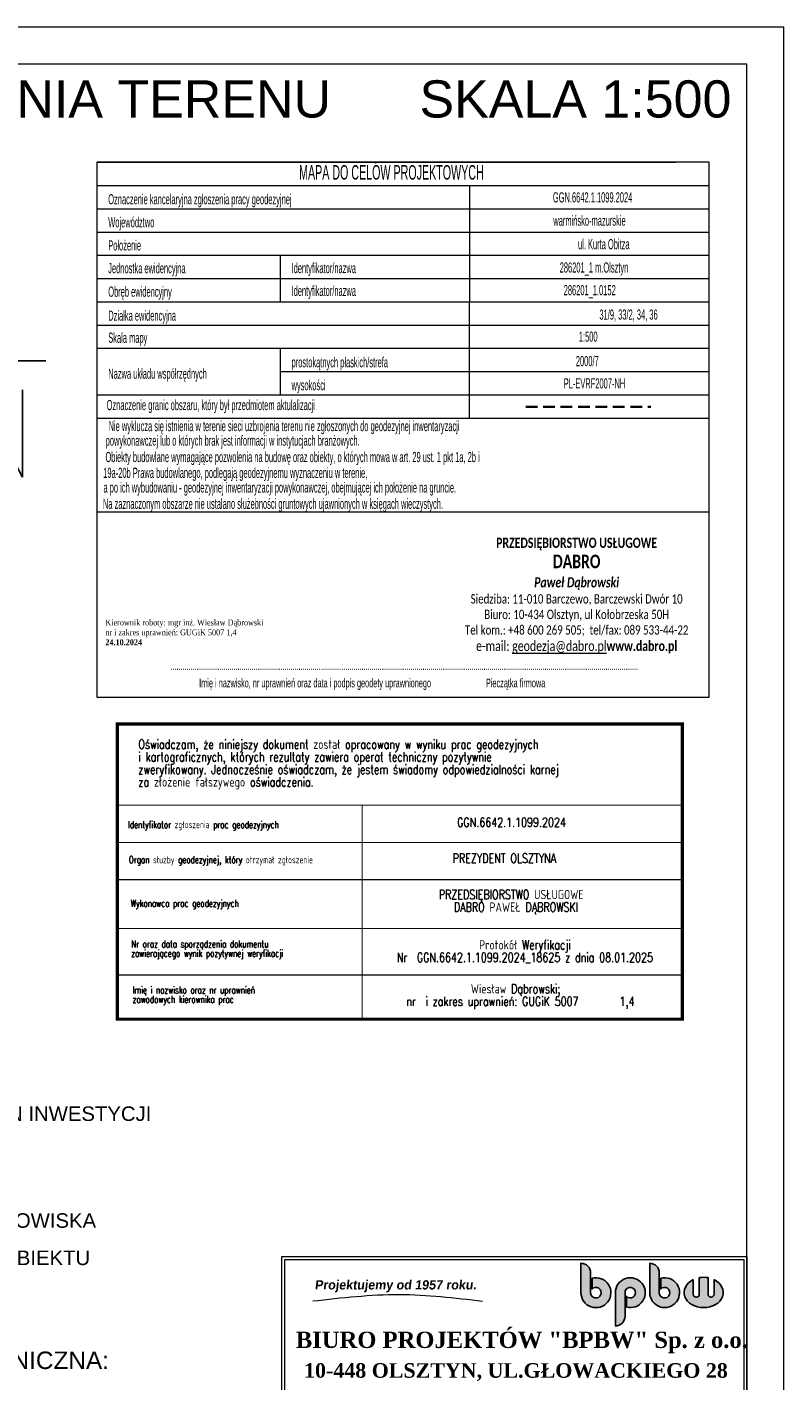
# Model space of a CAD drawing. Header units: millimetres. Extents: x 7464056 to 7464277, y 5957530 to 5957827.
# Tile 22 of 22: x 7464201 to 7464266, y 5957710 to 5957827. Entities that reach past the tile are written whole.
import ezdxf
from ezdxf.enums import TextEntityAlignment as Align

# ---------------------------------------------------------------- set-up
doc = ezdxf.new("R2010")
doc.units = ezdxf.units.MM
doc.header["$MEASUREMENT"] = 0
doc.linetypes.add('1.0_0.5', pattern=[1.5, 1, -0.5])
doc.layers.get('0').update_dxf_attribs({"color": 2, "linetype": 'CONTINUOUS', "lineweight": 0, "plot": 0})
for name, color, linetype, lineweight in [('__A-Logo', 64, 'CONTINUOUS', 25), ('__A-opisy', 7, 'CONTINUOUS', 20), ('__A-Tabelka', 7, 'CONTINUOUS', 18), ('_A opisy', 7, 'CONTINUOUS', 20), ('A-Tabelka', 7, 'CONTINUOUS', 18)]:
    doc.layers.add(name, color=color, linetype=linetype, lineweight=lineweight)
for name, color, linetype in [('PIECZATKA_NA_WYRYSIE', 7, 'CONTINUOUS'), ('Pieczątka na wyrysie', 7, 'CONTINUOUS'), ('RAMKA_OPISU_MAPY', 7, 'CONTINUOUS')]:
    doc.layers.add(name, color=color, linetype=linetype)
doc.styles.add('1957', font='cityb___.ttf', dxfattribs={"width": 1.5, "oblique": 7})
doc.styles.add('arial', font='arial.ttf')
doc.styles.add('m3', font='timesbd.ttf')
doc.styles.add('OP.3', font='arial.ttf', dxfattribs={"height": 12.5})
doc.styles.get("Standard").update_dxf_attribs({"font": 'Working1250', "width": 0.75})
doc.styles.add('STYL_ARIAL', font='simplex', dxfattribs={"width": 0.75, "oblique": 0.1})

# ---------------------------------------------------------------- blocks, each defined once
blk = doc.blocks.new('ST')
at = {"color": 0}
for p, q in [((0, 25), (-4, 10)), ((0, 0), (0, 25)), ((-4, 10), (4, 10)), ((-2, 0), (-2, 7.5)), ((-2, 7.5), (2, 0)), ((2, 0), (2, 7.5))]:
    blk.add_line(p, q, dxfattribs=at)
blk = doc.blocks.new('logbpbw')
at = {"layer": '__A-Logo'}
h = blk.add_hatch(color=256, dxfattribs=at)
h.paths.add_polyline_path([(-9.5, 0), (-9.5, 35.4, 0.414214), (-26.8, 52.7), (-26.8, 0, 2.944016), (-6.9, 25.9), (-6.9, 6.5, -5.224624)])
h.paths.add_polyline_path([(54.7, -6.5), (54.7, -25.9, 2.944016), (34.8, 0), (34.8, -59.6, 0.414214), (52.1, -42.3), (52.1, 0, -5.224624)])
h.paths.add_polyline_path([(113.6, 35.4, 0.414214), (96.4, 52.7), (96.4, 0, 2.944016), (116.2, 25.9), (116.2, 6.5, -5.224624), (113.6, 0)])
edge = h.paths.add_edge_path()
edge.add_line((200.9, -2.7), (200.9, 27))
edge.add_ellipse((193.1, 0.4), major_axis=(-35, 0), ratio=0.777778, start_angle=257.1604, end_angle=282.8396)
edge.add_line((185.3, 27), (185.3, -2.7))
edge.add_arc((179.9, -2.7), 5.44, 180, 360, ccw=False)
edge.add_line((174.4, -2.7), (174.4, 23.5))
edge.add_ellipse((193.1, 0.4), major_axis=(-35, 0), ratio=0.777778, start_angle=302.231, end_angle=597.769)
edge.add_line((211.7, 23.5), (211.7, -2.7))
edge.add_arc((206.3, -2.7), 5.44, 180, 360, ccw=False)
for points in [[(-6.9, 25.9), (-6.9, 6.5, -5.224624), (-9.5, 0), (-9.5, 35.4, 0.414214), (-26.8, 52.7), (-26.8, 0, 2.944016)], [(116.2, 25.9), (116.2, 6.5, -5.224624), (113.6, 0), (113.6, 35.4, 0.414214), (96.4, 52.7), (96.4, 0, 2.944016)], [(54.7, -25.9), (54.7, -6.5, 5.224624), (52.1, 0), (52.1, -42.3, -0.414214), (34.8, -59.6), (34.8, 0, -2.944016)]]:
    blk.add_lwpolyline(points, format="xyb", close=True, dxfattribs=at)
for points in [[(185.3, 27), (185.3, -2.7, -1), (174.4, -2.7), (174.4, 23.5)], [(211.7, 23.5), (211.7, -2.7, -1), (200.9, -2.7), (200.9, 27)]]:
    blk.add_lwpolyline(points, format="xyb", dxfattribs=at)
for start_param, end_param in [(4.488296, 4.936482), (5.274925, 10.433038)]:
    blk.add_ellipse((193.1, 0.4), major_axis=(-35, 0), ratio=0.777778, start_param=start_param, end_param=end_param, dxfattribs=at)

msp = doc.modelspace()

# ---------------------------------------------------------------- linework, layer by layer
at = {"layer": '__A-Tabelka', "ltscale": 5}
for points in [[(7464266.428, 5957826.876), (7464056.428, 5957826.876), (7464056.428, 5957529.876), (7464266.428, 5957529.876)], [(7464263.228, 5957823.676), (7464072.628, 5957823.676), (7464072.628, 5957533.076), (7464263.228, 5957533.076)]]:
    msp.add_lwpolyline(points, close=True, dxfattribs=at)
at = {"layer": 'A-Tabelka'}
msp.add_lwpolyline([(7464223.228, 5957721.132), (7464263.228, 5957721.132), (7464263.228, 5957644.83), (7464223.228, 5957644.83)], close=True, dxfattribs=at)
msp.add_lwpolyline([(7464223.478, 5957704.467), (7464223.478, 5957720.882), (7464262.978, 5957720.882), (7464262.978, 5957704.467), (7464223.478, 5957704.467)], dxfattribs=at)
msp.add_spline([(7464225.908, 5957717.315), (7464233.348, 5957717.875), (7464240.49, 5957717.3)], degree=3, dxfattribs=at)
at = {"layer": 'PIECZATKA_NA_WYRYSIE', "color": 1}
for points, const_width in [([(7464257.689, 5957766.945), (7464209.092, 5957766.945), (7464209.092, 5957763.153), (7464209.092, 5957741.553), (7464257.689, 5957741.553), (7464257.689, 5957763.153), (7464257.689, 5957766.945)], 0.28), ([(7464230.144, 5957759.953), (7464209.092, 5957759.953)], 0.1), ([(7464257.689, 5957759.953), (7464230.144, 5957759.953)], 0.1), ([(7464230.144, 5957759.953), (7464230.144, 5957741.553)], 0.1), ([(7464257.689, 5957756.753), (7464209.092, 5957756.753)], 0.1), ([(7464257.689, 5957753.553), (7464209.092, 5957753.553)], 0.1), ([(7464209.092, 5957749.344), (7464257.642, 5957749.344), (7464257.689, 5957749.344)], 0.1), ([(7464209.092, 5957745.357), (7464257.679, 5957745.357)], 0.1)]:
    msp.add_lwpolyline(points, dxfattribs=dict(at, const_width=const_width))
at = {"layer": 'Pieczątka na wyrysie', "color": 7, "linetype": 'Continuous', "lineweight": 13, "flags": 128}
msp.add_lwpolyline([(7464207.31, 5957769.25), (7464260.01, 5957769.25), (7464260.01, 5957815.25), (7464207.31, 5957815.248)], close=True, dxfattribs=at)
for points in [[(7464207.31, 5957815.248), (7464257.088, 5957815.248)], [(7464207.31, 5957813.248), (7464260.01, 5957813.25)], [(7464239.39, 5957793.25), (7464239.393, 5957813.248)], [(7464207.31, 5957811.248), (7464260.01, 5957811.25)], [(7464207.31, 5957809.248), (7464260.01, 5957809.25)], [(7464207.31, 5957807.248), (7464260.01, 5957807.25)], [(7464223.079, 5957807.248), (7464223.079, 5957803.248)], [(7464207.31, 5957805.248), (7464260.01, 5957805.25)], [(7464207.31, 5957803.248), (7464260.01, 5957803.25)], [(7464207.31, 5957801.248), (7464260.01, 5957801.25)], [(7464207.31, 5957799.248), (7464260.01, 5957799.25)], [(7464223.079, 5957799.248), (7464223.079, 5957795.248)], [(7464223.079, 5957797.248), (7464260.01, 5957797.25)], [(7464207.31, 5957795.248), (7464260.01, 5957795.25)], [(7464207.31, 5957793.25), (7464260.01, 5957793.25)], [(7464207.31, 5957785.19), (7464260.01, 5957785.19)], [(7464207.31, 5957769.25), (7464260.01, 5957769.25)]]:
    msp.add_lwpolyline(points, dxfattribs=at)
at = {"layer": 'Pieczątka na wyrysie', "color": 132, "linetype": '1.0_0.5', "lineweight": 35, "flags": 128}
msp.add_lwpolyline([(7464244.22, 5957794.22), (7464254.98, 5957794.22)], dxfattribs=at)

# ---------------------------------------------------------------- block references
at = {"layer": 'A-Tabelka', "xscale": 0.04799999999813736, "yscale": 0.04799999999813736, "zscale": 0.096}
msp.add_blockref('logbpbw', (7464250.255, 5957718.029), dxfattribs=at)
at = {"layer": 'RAMKA_OPISU_MAPY', "color": 7}
msp.add_blockref('ST', (7464198.929, 5957788.175), dxfattribs=at)

# ---------------------------------------------------------------- texts
at = {"layer": '__A-opisy', "color": 7, "ltscale": 2, "style": 'arial'}
for s, height, p in [('LINIA ROZGRANICZAJACA TEREN INWESTYCJI', 1.25, (7464172.523, 5957732.798)), ('PROJEKTOWANY OBIEKT SKŁADOWISKA', 1.25, (7464172.523, 5957723.61)), ('PROJEKTOWANA INFRASTRUKTURA TECHNICZNA:', 1.5, (7464156.445, 5957711.465))]:
    msp.add_text(s, height=height, dxfattribs=at).set_placement(p)
at = {"layer": '__A-opisy', "color": 7, "ltscale": 2, "insert": (7464172.594, 5957721.652), "char_height": 1.25, "width": 54.30426, "attachment_point": 1, "style": 'arial'}
msp.add_mtext('{\\fArial|b0|i0|c238|p34;PROJEKTOWANE WEJŚCIA DO OBIEKTU}', dxfattribs=at)
at = {"layer": '_A opisy', "ltscale": 0.3, "insert": (7464136.319, 5957822.295), "char_height": 2.1675, "width": 173.72019, "attachment_point": 1, "rotation": 0, "style": 'OP.3'}
msp.add_mtext('{\\H1.4764x;PROJEKT ZAGOSPODAROWANIA TERENU  \\H0.781226x;    \\H1.280041x; SKALA 1:500\\P\\pxi2.3673,l0;\\W1.1;\\H0.418123x;         \\W1;\\H0.81x;                      \\P\\pi0,l0;                                                                                                }', dxfattribs=at)
at = {"layer": 'A-Tabelka', "style": '1957', "oblique": 7}
msp.add_text('Projektujemy od 1957 roku.', height=0.8, dxfattribs=at).set_placement((7464226.055, 5957718.303))
at = {"layer": 'A-Tabelka', "style": 'm3'}
for s, height, p in [('BIURO PROJEKTÓW "BPBW" Sp. z o.o.', 1.4, (7464224.438, 5957713.275)), ('10-448 OLSZTYN, UL.GŁOWACKIEGO 28', 1.25, (7464225.146, 5957710.716))]:
    msp.add_text(s, height=height, dxfattribs=at).set_placement(p)
at = {"layer": 'PIECZATKA_NA_WYRYSIE', "color": 1, "style": 'STYL_ARIAL', "width": 0.75}
for s, height, p in [('Oświadczam, że niniejszy dokument został opracowany w wyniku prac geodezyjnych ', 0.8, (7464210.894, 5957764.794)), ('i kartograficznych, których rezultaty zawiera operat techniczny pozytywnie ', 0.8, (7464210.894, 5957763.714)), ('zweryfikowany. Jednocześnie oświadczam, że jestem świadomy odpowiedzialności karnej ', 0.8, (7464210.894, 5957762.634)), ('za złożenie fałszywego oświadczenia.', 0.8, (7464210.894, 5957761.554)), ('Identyfikator zgłoszenia prac geodezyjnych', 0.6, (7464210, 5957757.979)), ('Organ służby geodezyjnej, który otrzymał zgłoszenie', 0.6, (7464210.072, 5957754.96)), ('Nr oraz data sporządzenia dokumentu', 0.6, (7464210.277, 5957747.724)), ('zawierającego wynik pozytywnej weryfikacji ', 0.6, (7464210.277, 5957746.914)), ('Imię i nazwisko oraz nr uprawnień ', 0.6, (7464210.396, 5957743.758)), ('zawodowych kierownika prac', 0.6, (7464210.396, 5957742.948))]:
    msp.add_text(s, height=height, dxfattribs=at).set_placement(p)
at = {"layer": 'PIECZATKA_NA_WYRYSIE', "color": 157, "style": 'STYL_ARIAL', "width": 0.75}
msp.add_text('GGN.6642.1.1099.2024', height=0.8, dxfattribs=at).set_placement((7464238.316, 5957757.841), align=Align.BOTTOM_LEFT)
msp.add_text('PREZYDENT OLSZTYNA', height=0.8, dxfattribs=at).set_placement((7464237.929, 5957754.99))
for s, p in [('PRZEDSIĘBIORSTWO USŁUGOWE  ', (7464243.378, 5957751.872)), ('DABRO PAWEŁ DĄBROWSKI', (7464243.378, 5957750.792)), ('Protokół Weryfikacji', (7464244.146, 5957747.545)), ('Nr  GGN.6642.1.1099.2024_18625 z dnia 08.01.2025', (7464244.146, 5957746.465)), ('Wiesław Dąbrowski;  ', (7464243.758, 5957743.767)), ('nr  i zakres uprawnień: GUGiK 5007     1,4', (7464243.758, 5957742.687))]:
    msp.add_text(s, height=0.8, dxfattribs=at).set_placement(p, align=Align.CENTER)
at = {"layer": 'PIECZATKA_NA_WYRYSIE', "color": 1, "style": 'STYL_ARIAL', "width": 0.75}
msp.add_text('Wykonawca prac geodezyjnych', height=0.6, dxfattribs=at).set_placement((7464210.231, 5957751.025), align=Align.BOTTOM_LEFT)
at = {"layer": 'Pieczątka na wyrysie', "color": 7, "linetype": 'Continuous', "lineweight": 13, "width": 0.55}
for s, height, p in [('MAPA DO CELÓW PROJEKTOWYCH', 1.25, (7464232.66, 5957814.38)), ('GGN.6642.1.1099.2024', 0.875, (7464249.97, 5957812.23)), ('warmińsko-mazurskie', 0.875, (7464249.7, 5957810.23)), ('ul. Kurta Obitza', 0.875, (7464250.93, 5957808.21)), ('286201_1 m.Olsztyn', 0.875, (7464250.09, 5957806.2)), ('286201_1.0152', 0.875, (7464249.72, 5957804.25)), ('31/9, 33/2, 34, 36', 0.875, (7464253.06, 5957802.15)), ('1:500', 0.875, (7464249.59, 5957800.25)), ('2000/7', 0.875, (7464249.51, 5957798.15)), ('PL-EVRF2007-NH', 0.875, (7464250.13, 5957796.23))]:
    msp.add_text(s, height=height, dxfattribs=at).set_placement(p, align=Align.MIDDLE_CENTER)
for s, p in [('Oznaczenie kancelaryjna zgłoszenia pracy geodezyjnej', (7464208.3, 5957812.07)), ('Województwo', (7464208.3, 5957810.09)), ('Położenie', (7464208.3, 5957808.1)), ('Jednostka ewidencyjna', (7464208.3, 5957806.14)), ('Identyfikator/nazwa', (7464224.07, 5957806.15)), ('Obręb ewidencyjny', (7464208.3, 5957804.12)), ('Identyfikator/nazwa', (7464224.07, 5957804.19)), ('Działka ewidencyjna', (7464208.3, 5957802.06)), ('Skala mapy', (7464208.3, 5957800.16)), ('prostokątnych płaskich/strefa', (7464224.07, 5957798.05)), ('Nazwa układu współrzędnych', (7464208.3, 5957797.07)), ('wysokości', (7464224.07, 5957796.08)), ('Oznaczenie granic obszaru, który był przedmiotem aktulalizacji', (7464208.16, 5957794.37)), ('Nie wyklucza się istnienia w terenie sieci uzbrojenia terenu nie zgłoszonych do geodezyjnej inwentaryzacji', (7464208.33, 5957792.56)), ('powykonawczej lub o których brak jest informacji w instytucjach branżowych. ', (7464208.08, 5957791.31)), ('Obiekty budowlane wymagające pozwolenia na budowę oraz obiekty, o których mowa w art. 29 ust. 1 pkt 1a, 2b i', (7464208.06, 5957789.9)), ('19a-20b Prawa budowlanego, podlegają geodezyjnemu wyznaczeniu w terenie, ', (7464207.87, 5957788.54)), ('a po ich wybudowaniu - geodezyjnej inwentaryzacji powykonawczej, obejmującej ich położenie na gruncie.', (7464207.89, 5957787.28)), ('Na zaznaczonym obszarze nie ustalano służebności gruntowych ujawnionych w księgach wieczystych.', (7464207.84, 5957785.88))]:
    msp.add_text(s, height=0.875, dxfattribs=at).set_placement(p, align=Align.MIDDLE_LEFT)
for s, p in [('......................................................................................................................................................................................................................................', (7464233.76, 5957771.59)), ('Imię i nazwisko, nr uprawnień oraz data i podpis geodety uprawnionego                           Pieczątka firmowa', (7464231.01, 5957770.09))]:
    msp.add_text(s, height=0.75, dxfattribs=at).set_placement(p, align=Align.CENTER)
at = {"layer": 'Pieczątka na wyrysie', "color": 7, "linetype": 'Continuous', "lineweight": 13, "char_height": 0.875, "attachment_point": 1}
for s, width, heights, insert in [('\\pxqc;{\\fCalibri|b1|i0|c238|p34;\\C0;PRZEDSIĘBIORSTWO USŁUGOWE\\fCalibri|b1|i1|c238|p34;\\P\\fCalibri|b1|i0|c238|p34;\\H1.33333x;DABRO\\P\\fCalibri|b1|i1|c238|p34;\\H0.75x;Paweł Dąbrowski\\P\\fCalibri|b0|i0|c238|p34;\\H0.91667x;Siedziba: 11-010 Barczewo, Barczewski Dwór 10\\PBiuro: 10-434 Olsztyn, ul Kołobrzeska 50H\\PTel kom.: +48 600 269\\~505;  tel/fax: 089\\~533-44-22\\P\\H1.09091x;e-mail: \\L\\C5;geodezja@dabro.pl\\fCalibri|b1|i0|c238|p34;\\l\\C0;www.dabro.pl}', 25.97704, [12.259], (7464235.609, 5957782.962)), ('{\\fTimes New Roman|b0|i0|c238|p18;\\H0.58333x;\\C0;Kierownik roboty: mgr inż. Wiesław Dąbrowski\\fTimes New Roman|b1|i0|c238|p18;\\P\\pxql;\\fTimes New Roman|b0|i0|c238|p18;nr i zakres uprawnień: GUGiK 5007 1,4\\fTimes New Roman|b1|i0|c238|p18;\\P\\pq*;24.10.2024}', 16.46139, [2.812], (7464208.051, 5957775.925))]:
    msp.add_mtext_dynamic_manual_height_columns(s, width=width, gutter_width=12.5, heights=heights, dxfattribs=dict(at, insert=insert))

doc.saveas('drawing.dxf')
